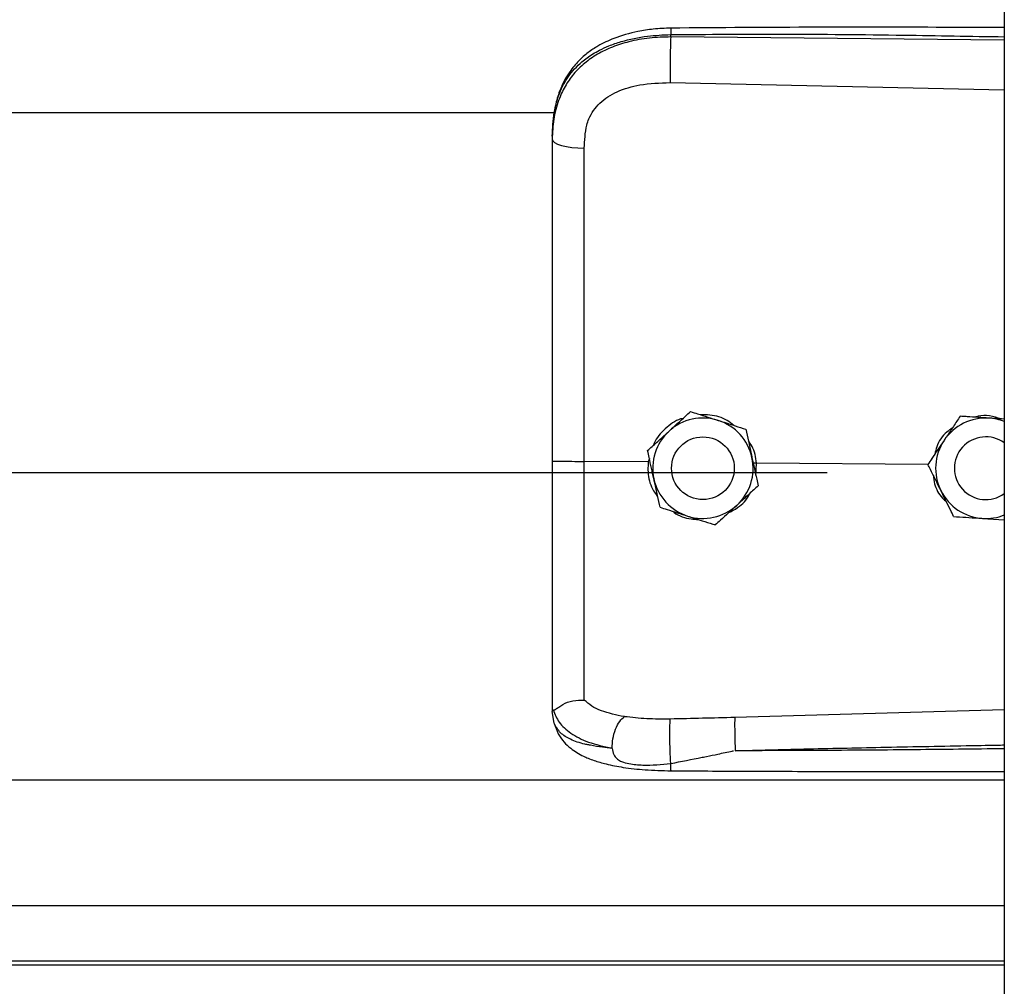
# Model space of a CAD drawing. Header units: inches. Extents: x 170 to 284, y 215 to 248.
# Tile 52 of 202: x 181.702 to 181.869, y 223.807 to 223.972. Entities that reach past the tile are written whole.
import ezdxf

# ---------------------------------------------------------------- set-up
doc = ezdxf.new("R2010")
doc.units = ezdxf.units.IN
doc.header["$LTSCALE"] = 0.25
doc.header["$MEASUREMENT"] = 0
doc.layers.add('RH BENCH MOUNT', color=7, linetype='Continuous')

msp = doc.modelspace()

# ---------------------------------------------------------------- linework, layer by layer
at = {"layer": 'RH BENCH MOUNT'}
for p, q in [((181.8693542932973, 224.1547841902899), (181.8693542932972, 219.9543346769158)), ((181.8125070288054, 223.9687440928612), (181.8125070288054, 223.969155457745)), ((181.8693542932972, 223.9682073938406), (181.8125070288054, 223.9687440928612)), ((181.8124110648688, 223.9609552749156), (181.8693542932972, 223.9597457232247)), ((177.9135824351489, 223.955880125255), (181.7928031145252, 223.955880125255)), ((181.7923114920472, 223.9518208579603), (181.7923114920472, 223.9513325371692)), ((181.8158819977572, 223.9048889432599), (181.8158819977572, 223.9048872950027)), ((181.8618255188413, 223.9040925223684), (181.8618255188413, 223.9040941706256)), ((181.8628744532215, 223.9040263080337), (181.8618255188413, 223.9040941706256)), ((181.825300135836, 223.9018882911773), (181.825300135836, 223.9018866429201)), ((181.8085742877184, 223.8982329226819), (181.8085742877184, 223.8982312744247)), ((181.8088680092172, 223.896887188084), (181.8086827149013, 223.8962976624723)), ((181.8086827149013, 223.8962976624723), (181.7977691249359, 223.8964021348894)), ((181.8086827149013, 223.8962976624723), (181.8086849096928, 223.896297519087)), ((181.8126422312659, 223.8952303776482), (181.8126422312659, 223.8952295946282)), ((181.8233426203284, 223.8952295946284), (181.8233426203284, 223.8952303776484)), ((181.8271204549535, 223.8961210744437), (181.8265723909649, 223.8960670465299)), ((181.8270233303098, 223.8940036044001), (181.8271204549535, 223.8961210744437)), ((181.8271204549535, 223.8961210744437), (181.8271220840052, 223.896121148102)), ((181.8563541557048, 223.895841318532), (181.8271220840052, 223.896121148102)), ((181.85634017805, 223.8958696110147), (181.85634017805, 223.8958712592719)), ((181.8608539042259, 223.8952303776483), (181.8608539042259, 223.8952295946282)), ((177.8672020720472, 223.8944876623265), (181.8391864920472, 223.8944876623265)), ((181.827410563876, 223.8922316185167), (181.827410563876, 223.8922299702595)), ((181.8656507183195, 223.8866879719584), (181.8693542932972, 223.8864481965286)), ((181.7923114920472, 223.8542794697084), (181.7923114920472, 223.8537506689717)), ((181.7926511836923, 223.851765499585), (181.7923114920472, 223.8537506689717)), ((181.8693542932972, 223.8540740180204), (181.8234186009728, 223.8527422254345)), ((177.8370342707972, 223.8421021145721), (181.8693542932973, 223.8421021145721)), ((177.8370342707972, 223.8207231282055), (181.8693542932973, 223.8207231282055)), ((181.8693542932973, 223.8112378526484), (177.8370342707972, 223.8112378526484)), ((177.8370342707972, 223.8105984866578), (181.8693542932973, 223.8105984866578))]:
    msp.add_line(p, q, dxfattribs=at)
at = {"layer": 'RH BENCH MOUNT', "flags": 128}
msp.add_lwpolyline([(181.7923114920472, 223.9513325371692), (181.7924154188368, 223.9510367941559), (181.7927233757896, 223.9507519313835), (181.7932240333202, 223.950488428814), (181.7938989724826, 223.9502559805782), (181.7947233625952, 223.950063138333), (181.7956668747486, 223.9499169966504), (181.7966947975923, 223.9498229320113), (181.7977693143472, 223.9497844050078)], dxfattribs=at)
at = {"layer": 'RH BENCH MOUNT'}
msp.add_circle((181.8179924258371, 223.8952295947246), 0.005350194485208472, dxfattribs=at)
for centre, radius, start, end in [((181.8179924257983, 223.8952303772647), 0.008560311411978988, 72.3279371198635, 132.3279357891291), ((181.8179924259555, 223.8952303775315), 0.008560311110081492, 12.32793744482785, 72.32793758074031), ((181.8662040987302, 223.8952303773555), 0.008560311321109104, 86.29353550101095, 146.2935346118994), ((181.866204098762, 223.8952303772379), 0.008560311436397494, 68.40767565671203, 86.29353576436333), ((181.8179924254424, 223.8952303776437), 0.00856031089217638, 132.327935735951, 192.3279369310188), ((181.8662040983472, 223.8952303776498), 0.008560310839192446, 146.2935348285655, 206.293536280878), ((181.8662040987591, 223.8952295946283), 0.005350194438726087, 53.92810057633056, 306.0718994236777), ((181.8179924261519, 223.895230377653), 0.008560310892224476, 312.3279357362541, 12.32793693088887), ((181.8179924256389, 223.8952303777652), 0.008560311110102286, 192.3279374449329, 252.3279375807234), ((181.8662040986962, 223.8952303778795), 0.008560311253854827, 206.2935366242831, 266.2935360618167), ((181.8179924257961, 223.8952303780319), 0.008560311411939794, 252.3279371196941, 312.3279357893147), ((181.8662040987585, 223.8952303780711), 0.008560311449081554, 266.2935357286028, 291.5923243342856)]:
    msp.add_arc(centre, radius, start, end, dxfattribs=at)
for points, knots in [([(181.8693542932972, 223.9703305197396), (181.8664551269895, 223.9703452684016), (181.8558271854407, 223.9703993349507), (181.8368836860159, 223.9704360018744), (181.8208404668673, 223.9703118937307), (181.8125256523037, 223.9702475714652)], [0, 0, 0, 0, 0.1530455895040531, 0.5610439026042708, 1, 1, 1, 1]), ([(181.7923114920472, 223.9518208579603), (181.7923742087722, 223.9531773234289), (181.7924926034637, 223.955738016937), (181.7934621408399, 223.959228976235), (181.7947513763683, 223.9616409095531), (181.7961152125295, 223.9633436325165), (181.7971981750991, 223.9643870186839), (181.7982571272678, 223.9652155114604), (181.7992465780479, 223.9658754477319), (181.8004809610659, 223.966570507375), (181.8020749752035, 223.9672962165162), (181.804738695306, 223.9682042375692), (181.8082737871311, 223.9689641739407), (181.8111803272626, 223.969095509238), (181.8125070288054, 223.969155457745)], [0, 0, 0, 0, 0.1307156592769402, 0.2467609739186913, 0.3577928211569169, 0.4170971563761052, 0.4791482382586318, 0.5177152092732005, 0.5590896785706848, 0.6032945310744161, 0.663348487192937, 0.7353692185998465, 0.8792082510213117, 1, 1, 1, 1]), ([(181.8125070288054, 223.9687440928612), (181.8112911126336, 223.9687108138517), (181.8088593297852, 223.9686442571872), (181.8055185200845, 223.9680224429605), (181.8025607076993, 223.9670802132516), (181.8000181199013, 223.9658625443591), (181.7977866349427, 223.9643171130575), (181.7959149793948, 223.9624759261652), (181.7944340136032, 223.9603456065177), (181.7932584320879, 223.9577764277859), (181.7924656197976, 223.9547245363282), (181.7923628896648, 223.9524636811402), (181.7923114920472, 223.9513325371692)], [0, 0, 0, 0, 0.1111703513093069, 0.2223361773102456, 0.3162781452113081, 0.4102081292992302, 0.5024030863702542, 0.5945790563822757, 0.6845432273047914, 0.7745043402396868, 0.8871807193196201, 0.9999999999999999, 0.9999999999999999, 0.9999999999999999, 0.9999999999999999]), ([(181.8125256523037, 223.9702475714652), (181.81152699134, 223.97020903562), (181.8096352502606, 223.9701360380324), (181.8063261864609, 223.9696076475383), (181.8030986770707, 223.9687136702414), (181.8003518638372, 223.9674094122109), (181.7983660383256, 223.9660867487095), (181.7967248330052, 223.9646412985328), (181.7954096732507, 223.9630530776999), (181.7943344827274, 223.9613004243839), (181.7934771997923, 223.9593906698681), (181.7927323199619, 223.9568720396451), (181.7925169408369, 223.9549343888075), (181.7923979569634, 223.9538639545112)], [0, 0, 0, 0, 0.0977474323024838, 0.1851607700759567, 0.330612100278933, 0.436467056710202, 0.5083182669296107, 0.5850061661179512, 0.6719760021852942, 0.7307948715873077, 0.8036787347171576, 0.8915444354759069, 1, 1, 1, 1]), ([(181.8125070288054, 223.9687440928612), (181.8124853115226, 223.9681682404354), (181.8124401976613, 223.9669720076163), (181.812399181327, 223.964746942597), (181.8123859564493, 223.9625695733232), (181.8124029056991, 223.9614798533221), (181.8124110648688, 223.9609552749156)], [0, 0, 0, 0, 0.2406941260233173, 0.4999999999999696, 0.7593058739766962, 1, 1, 1, 1]), ([(181.8125258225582, 223.9702316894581), (181.8125246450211, 223.9702357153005), (181.8125206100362, 223.9702495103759), (181.8125153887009, 223.9701345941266), (181.8125087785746, 223.9698418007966), (181.8125077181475, 223.9694258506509), (181.8125070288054, 223.969155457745)], [0, 0, 0, 0, 0.09787641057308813, 0.3353863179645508, 0.5679606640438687, 1, 1, 1, 1]), ([(181.8125070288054, 223.969155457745), (181.8188128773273, 223.9691947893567), (181.8320518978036, 223.9692773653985), (181.8510015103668, 223.9690961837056), (181.8636420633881, 223.9688751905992), (181.8693542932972, 223.9687753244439)], [0, 0, 0, 0, 0.3326703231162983, 0.6984356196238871, 1, 1, 1, 1]), ([(181.7981949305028, 223.9537177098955), (181.7981949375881, 223.9537177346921), (181.7982974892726, 223.9540766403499), (181.7987926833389, 223.9554828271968), (181.8003287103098, 223.9576855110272), (181.8033957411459, 223.9595887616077), (181.8075119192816, 223.9608004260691), (181.8106646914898, 223.960900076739), (181.8124110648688, 223.9609552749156)], [0, 0, 0, 0, 4.497367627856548e-06, 0.06509473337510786, 0.261670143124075, 0.475310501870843, 0.7093656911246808, 1, 1, 1, 1]), ([(181.7977693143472, 223.9497844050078), (181.7978392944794, 223.9511090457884), (181.7979092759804, 223.9524337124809), (181.7981949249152, 223.9537176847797), (181.7981949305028, 223.9537177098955)], [0, 0, 0, 0, 0.9999804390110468, 0.9999999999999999, 0.9999999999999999, 0.9999999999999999, 0.9999999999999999]), ([(181.7923114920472, 223.9513325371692), (181.7923114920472, 223.9477023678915), (181.7923114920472, 223.9404314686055), (181.7923114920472, 223.9293507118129), (181.7923114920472, 223.9181681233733), (181.7923114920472, 223.9071994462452), (181.7923114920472, 223.8999516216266), (181.7923114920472, 223.8964718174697)], [0, 0, 0, 0, 0.2027568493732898, 0.4061035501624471, 0.6088604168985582, 0.8122072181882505, 1, 1, 1, 1]), ([(181.7977691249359, 223.8964021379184), (181.7977691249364, 223.8964021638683), (181.7977691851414, 223.8997884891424), (181.7977692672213, 223.9068352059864), (181.7977693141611, 223.9175084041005), (181.7977693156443, 223.9283844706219), (181.7977693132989, 223.9391718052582), (181.7977693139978, 223.9462468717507), (181.7977693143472, 223.9497844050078)], [0, 0, 0, 0, 1.439079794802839e-06, 0.1877923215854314, 0.3908439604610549, 0.59389561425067, 0.7969478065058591, 1, 1, 1, 1]), ([(181.8146027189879, 223.9037238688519), (181.8144675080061, 223.9036937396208), (181.8133157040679, 223.9034370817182), (181.8115584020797, 223.9019782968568), (181.8099396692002, 223.9003686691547), (181.8096118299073, 223.899260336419), (181.809578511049, 223.8991476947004)], [0, 0, 0, 0, 0.05931474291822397, 0.5052766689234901, 0.9497204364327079, 1, 1, 1, 1]), ([(181.8122281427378, 223.9015611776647), (181.8131686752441, 223.9024178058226), (181.8144230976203, 223.9035603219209), (181.815590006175, 223.9046230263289), (181.8158819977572, 223.9048889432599)], [0, 0, 0, 0, 0.7497733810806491, 1, 1, 1, 1]), ([(181.8122281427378, 223.9015590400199), (181.8131686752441, 223.9024157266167), (181.8144230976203, 223.9035583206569), (181.815590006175, 223.9046213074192), (181.8158819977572, 223.9048872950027)], [0, 0, 0, 0, 0.7497733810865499, 1, 1, 1, 1]), ([(181.8158819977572, 223.9048889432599), (181.8162797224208, 223.9047622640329), (181.8177845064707, 223.9042829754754), (181.8194014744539, 223.9037678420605), (181.8205910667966, 223.9033888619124)], [0, 0, 0, 0, 0.264306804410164, 0.9999999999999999, 0.9999999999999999, 0.9999999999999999, 0.9999999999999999]), ([(181.8158819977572, 223.9048872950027), (181.8162797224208, 223.9047605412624), (181.8177845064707, 223.9042809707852), (181.8194014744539, 223.9037657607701), (181.8205910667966, 223.9033867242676)], [0, 0, 0, 0, 0.2643068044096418, 1, 1, 1, 1]), ([(181.8232525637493, 223.9025407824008), (181.8228958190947, 223.9028308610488), (181.8217322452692, 223.9037769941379), (181.8196806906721, 223.9043444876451), (181.8181111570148, 223.9043482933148), (181.8175752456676, 223.9043495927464)], [0, 0, 0, 0, 0.2255168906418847, 0.7355556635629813, 1, 1, 1, 1]), ([(181.8205910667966, 223.9033888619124), (181.8207773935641, 223.9033294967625), (181.822234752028, 223.9028651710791), (181.823832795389, 223.9023559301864), (181.8251571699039, 223.9019338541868), (181.825300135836, 223.9018882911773)], [0, 0, 0, 0, 0.1156468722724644, 0.90453427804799, 1, 1, 1, 1]), ([(181.8205910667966, 223.9033867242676), (181.8207773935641, 223.903327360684), (181.8222347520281, 223.9028630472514), (181.823832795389, 223.9023540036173), (181.8251571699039, 223.9019321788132), (181.825300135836, 223.9018866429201)], [0, 0, 0, 0, 0.1156468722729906, 0.9045342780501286, 1, 1, 1, 1]), ([(181.8618255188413, 223.9040941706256), (181.8614457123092, 223.90352487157), (181.8606771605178, 223.9023728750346), (181.8597409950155, 223.9009695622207), (181.8592050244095, 223.9001661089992), (181.8590828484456, 223.8999829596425)], [0, 0, 0, 0, 0.4299704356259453, 0.8700602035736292, 0.9999999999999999, 0.9999999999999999, 0.9999999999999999, 0.9999999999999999]), ([(181.8618255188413, 223.9040925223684), (181.8614457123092, 223.9035231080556), (181.8606771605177, 223.9023708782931), (181.8597409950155, 223.9009674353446), (181.8592050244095, 223.9001639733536), (181.8590828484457, 223.8999808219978)], [0, 0, 0, 0, 0.429970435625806, 0.8700602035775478, 0.9999999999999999, 0.9999999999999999, 0.9999999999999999, 0.9999999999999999]), ([(181.8667574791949, 223.9037727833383), (181.8654879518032, 223.9038550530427), (181.8637947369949, 223.9039647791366), (181.862219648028, 223.904066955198), (181.8618255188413, 223.9040925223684)], [0, 0, 0, 0, 0.749773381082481, 1, 1, 1, 1]), ([(181.8688290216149, 223.9036406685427), (181.8681680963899, 223.9038407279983), (181.8668977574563, 223.9042252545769), (181.8653345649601, 223.90425012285), (181.864554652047, 223.9039880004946), (181.8643788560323, 223.9039289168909)], [0, 0, 0, 0, 0.4565421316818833, 0.8775020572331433, 0.9999999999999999, 0.9999999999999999, 0.9999999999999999, 0.9999999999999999]), ([(181.8693542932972, 223.9036046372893), (181.8687113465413, 223.9036462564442), (181.8678525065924, 223.9037018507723), (181.866977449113, 223.9037585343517), (181.8667574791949, 223.9037727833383)], [0, 0, 0, 0, 0.7486223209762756, 1, 1, 1, 1]), ([(181.825300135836, 223.9018882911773), (181.8254462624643, 223.9012197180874), (181.8257419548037, 223.8998668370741), (181.8261021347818, 223.8982188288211), (181.8263083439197, 223.8972752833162), (181.826355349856, 223.8970601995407)], [0, 0, 0, 0, 0.4299704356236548, 0.870060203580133, 0.9999999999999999, 0.9999999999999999, 0.9999999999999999, 0.9999999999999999]), ([(181.825300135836, 223.9018866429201), (181.8254462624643, 223.901217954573), (181.8257419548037, 223.8998648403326), (181.8261021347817, 223.898216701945), (181.8263083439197, 223.8972731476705), (181.826355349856, 223.897058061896)], [0, 0, 0, 0, 0.4299704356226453, 0.8700602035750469, 0.9999999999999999, 0.9999999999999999, 0.9999999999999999, 0.9999999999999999]), ([(181.8604834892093, 223.9020825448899), (181.8601639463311, 223.9018645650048), (181.8590105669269, 223.9010777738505), (181.8579171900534, 223.8994771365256), (181.8576193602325, 223.8980724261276), (181.8575312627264, 223.8976569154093)], [0, 0, 0, 0, 0.2125142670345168, 0.7670631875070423, 1, 1, 1, 1]), ([(181.8085742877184, 223.8982329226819), (181.8090802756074, 223.8986938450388), (181.8101041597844, 223.8996265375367), (181.8113513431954, 223.9007625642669), (181.812065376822, 223.9014129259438), (181.8122281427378, 223.9015611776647)], [0, 0, 0, 0, 0.4299704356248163, 0.870060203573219, 0.9999999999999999, 0.9999999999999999, 0.9999999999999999, 0.9999999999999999]), ([(181.8085742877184, 223.8982312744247), (181.8090802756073, 223.8986920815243), (181.8101041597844, 223.8996245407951), (181.8113513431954, 223.9007604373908), (181.812065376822, 223.9014107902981), (181.8122281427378, 223.9015590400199)], [0, 0, 0, 0, 0.4299704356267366, 0.8700602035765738, 1, 1, 1, 1]), ([(181.8590828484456, 223.8999829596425), (181.8583768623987, 223.8989246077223), (181.8574352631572, 223.8975130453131), (181.8565593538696, 223.8961998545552), (181.85634017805, 223.8958712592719)], [0, 0, 0, 0, 0.7497733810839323, 1, 1, 1, 1]), ([(181.8590828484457, 223.8999808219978), (181.8583768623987, 223.8989225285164), (181.8574352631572, 223.8975110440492), (181.8565593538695, 223.8961981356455), (181.85634017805, 223.8958696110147)], [0, 0, 0, 0, 0.7497733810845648, 1, 1, 1, 1]), ([(181.8096295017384, 223.8934026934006), (181.809357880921, 223.894645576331), (181.8089956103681, 223.896303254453), (181.8086586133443, 223.8978453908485), (181.8085742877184, 223.8982312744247)], [0, 0, 0, 0, 0.7497733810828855, 0.9999999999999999, 0.9999999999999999, 0.9999999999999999, 0.9999999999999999]), ([(181.8271220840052, 223.896121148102), (181.8271220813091, 223.8961211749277), (181.8270240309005, 223.897096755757), (181.8267639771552, 223.8984889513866), (181.8259594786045, 223.8995783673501), (181.8257400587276, 223.8998754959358)], [0, 0, 0, 0, 1.999769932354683e-05, 0.7272642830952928, 1, 1, 1, 1]), ([(181.826355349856, 223.8970601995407), (181.8266269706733, 223.8958173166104), (181.8269892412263, 223.8941596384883), (181.8273262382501, 223.8926175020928), (181.827410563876, 223.8922316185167)], [0, 0, 0, 0, 0.7497733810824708, 1, 1, 1, 1]), ([(181.826355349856, 223.897058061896), (181.8266269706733, 223.8958152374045), (181.8269892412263, 223.8941576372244), (181.8273262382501, 223.8926157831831), (181.827410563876, 223.8922299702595)], [0, 0, 0, 0, 0.7497733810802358, 1, 1, 1, 1]), ([(181.7923114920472, 223.8964718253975), (181.7923114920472, 223.8934345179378), (181.7923114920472, 223.8872590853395), (181.7923114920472, 223.8784721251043), (181.7923114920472, 223.870305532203), (181.7923114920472, 223.8637254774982), (181.7923114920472, 223.8583407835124), (181.7923114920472, 223.8556402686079), (181.7923114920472, 223.8542794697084)], [0, 0, 0, 0, 0.1870908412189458, 0.3803918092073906, 0.5558755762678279, 0.7364481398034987, 0.8671952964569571, 1, 1, 1, 1]), ([(181.797769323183, 223.8557115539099), (181.7977693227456, 223.8559742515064), (181.7977693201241, 223.8575487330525), (181.7977693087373, 223.8609801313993), (181.7977692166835, 223.8665814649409), (181.7977689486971, 223.8730212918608), (181.797768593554, 223.880247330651), (181.7977683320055, 223.8881221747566), (181.79776836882, 223.8936501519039), (181.7977684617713, 223.8964021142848), (181.7977684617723, 223.8964021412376)], [0, 0, 0, 0, 0.03155846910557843, 0.1891461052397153, 0.3467338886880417, 0.50432776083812, 0.6619226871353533, 0.8309600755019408, 0.9999983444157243, 1, 1, 1, 1]), ([(181.8086849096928, 223.896297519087), (181.8086511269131, 223.8958436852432), (181.8085443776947, 223.8944096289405), (181.8089610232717, 223.8922471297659), (181.8099124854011, 223.8908907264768), (181.8102988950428, 223.8903398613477)], [0, 0, 0, 0, 0.2156616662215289, 0.6814629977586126, 1, 1, 1, 1]), ([(181.858529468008, 223.8914384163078), (181.8584428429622, 223.8916137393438), (181.857765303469, 223.8929850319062), (181.8570223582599, 223.8944887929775), (181.8564066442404, 223.8957350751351), (181.85634017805, 223.8958696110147)], [0, 0, 0, 0, 0.1156468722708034, 0.9045342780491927, 1, 1, 1, 1]), ([(181.8106847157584, 223.8885746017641), (181.8105385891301, 223.8892431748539), (181.8102428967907, 223.8905960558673), (181.8098827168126, 223.8922440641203), (181.8096765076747, 223.8931876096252), (181.8096295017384, 223.8934026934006)], [0, 0, 0, 0, 0.4299704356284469, 0.8700602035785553, 0.9999999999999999, 0.9999999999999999, 0.9999999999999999, 0.9999999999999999]), ([(181.8572761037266, 223.8939752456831), (181.8573246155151, 223.8935133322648), (181.8574712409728, 223.8921172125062), (181.858316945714, 223.8905206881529), (181.8592510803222, 223.8897122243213), (181.8594805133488, 223.8895136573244)], [0, 0, 0, 0, 0.2716700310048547, 0.8211147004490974, 0.9999999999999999, 0.9999999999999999, 0.9999999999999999, 0.9999999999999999]), ([(181.827410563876, 223.8922299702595), (181.826904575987, 223.8917690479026), (181.8258806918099, 223.8908363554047), (181.824633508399, 223.8897003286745), (181.8239194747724, 223.8890499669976), (181.8237567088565, 223.8889017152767)], [0, 0, 0, 0, 0.4299704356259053, 0.8700602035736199, 0.9999999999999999, 0.9999999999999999, 0.9999999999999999, 0.9999999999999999]), ([(181.8223996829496, 223.8876657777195), (181.8229083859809, 223.8879278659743), (181.8243146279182, 223.8886523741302), (181.8255551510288, 223.8898837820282), (181.8259344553, 223.890863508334), (181.8259475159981, 223.8908972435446)], [0, 0, 0, 0, 0.3536960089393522, 0.9777456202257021, 1, 1, 1, 1]), ([(181.8607187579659, 223.8870077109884), (181.8605338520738, 223.8873819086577), (181.8598342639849, 223.8887976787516), (181.859082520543, 223.8903191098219), (181.858529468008, 223.8914384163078)], [0, 0, 0, 0, 0.2643068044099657, 1, 1, 1, 1]), ([(181.8106847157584, 223.8885746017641), (181.811082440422, 223.8884478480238), (181.8125872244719, 223.8879682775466), (181.8142041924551, 223.8874530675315), (181.8153937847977, 223.887074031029)], [0, 0, 0, 0, 0.2643068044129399, 1, 1, 1, 1]), ([(181.8237567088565, 223.8889017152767), (181.8228161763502, 223.8880450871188), (181.821561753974, 223.8869025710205), (181.8203948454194, 223.8858398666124), (181.8201028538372, 223.8855739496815)], [0, 0, 0, 0, 0.749773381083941, 0.9999999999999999, 0.9999999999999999, 0.9999999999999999, 0.9999999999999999]), ([(181.812843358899, 223.8878867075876), (181.8129227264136, 223.8878200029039), (181.8137957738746, 223.8870862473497), (181.8153659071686, 223.8866071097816), (181.8168004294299, 223.8865226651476), (181.8171980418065, 223.8864992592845)], [0, 0, 0, 0, 0.0674096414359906, 0.7415101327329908, 1, 1, 1, 1]), ([(181.8153937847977, 223.887074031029), (181.8155801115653, 223.8870146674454), (181.8170374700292, 223.8865503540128), (181.8186355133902, 223.8860413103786), (181.8199598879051, 223.8856194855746), (181.8201028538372, 223.8855739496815)], [0, 0, 0, 0, 0.1156468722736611, 0.9045342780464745, 0.9999999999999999, 0.9999999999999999, 0.9999999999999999, 0.9999999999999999]), ([(181.8607187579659, 223.8870077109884), (181.8614017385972, 223.8869634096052), (181.862783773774, 223.886873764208), (181.8644672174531, 223.8867646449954), (181.8654310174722, 223.8867022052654), (181.8656507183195, 223.8866879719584)], [0, 0, 0, 0, 0.4299704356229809, 0.8700602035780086, 1, 1, 1, 1]), ([(181.7925085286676, 223.8540291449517), (181.7925576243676, 223.854020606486), (181.7926584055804, 223.854003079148), (181.7929500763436, 223.8541893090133), (181.7934154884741, 223.85452015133), (181.794291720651, 223.8551002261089), (181.7957709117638, 223.8557183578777), (181.7971117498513, 223.8557144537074), (181.7977692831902, 223.8557125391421)], [0, 0, 0, 0, 0.1136768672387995, 0.2333502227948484, 0.3620694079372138, 0.5019163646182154, 0.7557448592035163, 1, 1, 1, 1]), ([(181.804603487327, 223.8528875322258), (181.8032299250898, 223.8531753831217), (181.8011455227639, 223.8536122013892), (181.7989697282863, 223.8546529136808), (181.7981707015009, 223.8553582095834), (181.7977692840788, 223.8557125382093)], [0, 0, 0, 0, 0.4901989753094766, 0.743884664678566, 1, 1, 1, 1]), ([(181.7923114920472, 223.8542794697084), (181.7923114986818, 223.8542781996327), (181.7923115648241, 223.8542655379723), (181.7923187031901, 223.8541613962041), (181.7924171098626, 223.854083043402), (181.7925048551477, 223.8540131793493)], [0, 0, 0, 0, 0.01193493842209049, 0.1189819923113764, 1, 1, 1, 1]), ([(181.7925043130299, 223.8540289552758), (181.7927799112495, 223.8533069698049), (181.7933459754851, 223.8518240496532), (181.7953988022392, 223.8499907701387), (181.7983870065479, 223.8484327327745), (181.8011140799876, 223.8478095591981), (181.8025139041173, 223.8474896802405)], [0, 0, 0, 0, 0.2305257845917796, 0.4734878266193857, 0.7297379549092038, 1, 1, 1, 1]), ([(181.8025128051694, 223.8474879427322), (181.8019665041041, 223.8475450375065), (181.8006615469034, 223.8476814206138), (181.7992627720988, 223.8479095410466), (181.798307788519, 223.8481034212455), (181.7970744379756, 223.848381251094), (181.7953880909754, 223.8489474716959), (181.793568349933, 223.8500729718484), (181.7929628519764, 223.8511903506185), (181.7926511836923, 223.851765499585)], [0, 0, 0, 0, 0.1091879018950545, 0.2608187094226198, 0.3077983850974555, 0.3355235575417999, 0.5627886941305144, 0.7749539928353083, 0.9999999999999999, 0.9999999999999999, 0.9999999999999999, 0.9999999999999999]), ([(181.7926681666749, 223.8517194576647), (181.7928570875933, 223.8511325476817), (181.7932118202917, 223.8500305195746), (181.7942249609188, 223.8486120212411), (181.7953540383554, 223.8475360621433), (181.7965012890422, 223.8467392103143), (181.7975484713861, 223.8461827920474), (181.7984913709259, 223.8457706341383), (181.7997368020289, 223.8453042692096), (181.8016817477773, 223.8447437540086), (181.8045607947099, 223.8441822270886), (181.8082944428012, 223.8437599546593), (181.8110757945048, 223.8436925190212), (181.8125639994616, 223.8436564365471)], [0, 0, 0, 0, 0.098431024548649, 0.1848217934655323, 0.2573083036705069, 0.3158871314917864, 0.3722739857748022, 0.4121400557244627, 0.4615923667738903, 0.5575876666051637, 0.6828759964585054, 0.8303179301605, 1, 1, 1, 1]), ([(181.8025139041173, 223.8474896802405), (181.8025388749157, 223.8480199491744), (181.8025907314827, 223.8491211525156), (181.8030666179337, 223.8507829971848), (181.8037706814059, 223.8521692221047), (181.8043328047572, 223.8526540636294), (181.804603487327, 223.8528875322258)], [0, 0, 0, 0, 0.2407679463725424, 0.5000000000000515, 0.7592320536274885, 1, 1, 1, 1]), ([(181.812432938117, 223.8524800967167), (181.8110808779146, 223.8524728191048), (181.8083788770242, 223.8524582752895), (181.8058722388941, 223.8527427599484), (181.8046199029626, 223.8528848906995)], [0, 0, 0, 0, 0.5003922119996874, 1, 1, 1, 1]), ([(181.8125183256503, 223.8449096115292), (181.8125023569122, 223.8451501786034), (181.8124686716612, 223.8456576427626), (181.8124238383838, 223.8466677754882), (181.8123867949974, 223.8478552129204), (181.8123639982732, 223.8491271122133), (181.8123588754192, 223.8503305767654), (181.8123712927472, 223.8513264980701), (181.8123963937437, 223.8520658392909), (181.8124211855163, 223.8523468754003), (181.8124329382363, 223.8524801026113)], [0, 0, 0, 0, 0.1098512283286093, 0.2317256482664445, 0.3631776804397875, 0.500000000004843, 0.63682231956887, 0.7682743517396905, 0.8901487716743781, 1, 1, 1, 1]), ([(181.8234186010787, 223.8527422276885), (181.8215873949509, 223.8526942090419), (181.8179248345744, 223.8525981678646), (181.8142636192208, 223.8525194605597), (181.8124329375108, 223.8524801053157)], [0, 0, 0, 0, 0.4999797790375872, 1, 1, 1, 1]), ([(181.8234184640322, 223.8527422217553), (181.8234109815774, 223.8525033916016), (181.8233994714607, 223.8521360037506), (181.8234007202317, 223.8512741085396), (181.8234081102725, 223.8504993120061), (181.8234225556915, 223.8496388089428), (181.8234482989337, 223.8484793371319), (181.8234759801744, 223.8476359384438), (181.8234939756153, 223.8470876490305)], [0, 0, 0, 0, 0.2394508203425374, 0.3683426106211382, 0.4999696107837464, 0.6316010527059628, 0.7605056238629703, 0.9999999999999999, 0.9999999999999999, 0.9999999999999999, 0.9999999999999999]), ([(181.8234941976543, 223.8470852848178), (181.8273942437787, 223.8471845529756), (181.8356643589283, 223.8473950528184), (181.8487762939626, 223.8476772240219), (181.8597241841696, 223.8478897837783), (181.8667403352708, 223.8480178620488), (181.8689153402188, 223.8480558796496), (181.8693542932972, 223.8480635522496)], [0, 0, 0, 0, 0.2551597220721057, 0.541070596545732, 0.8577348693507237, 0.9712884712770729, 1, 1, 1, 1]), ([(181.8025130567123, 223.8474847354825), (181.8025875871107, 223.8471144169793), (181.8026914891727, 223.8465981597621), (181.8030632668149, 223.8460007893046), (181.803483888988, 223.8455678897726), (181.8042876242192, 223.8451233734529), (181.8057649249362, 223.84476182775), (181.8085257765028, 223.844521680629), (181.8109225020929, 223.8447545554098), (181.8125183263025, 223.8449096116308)], [0, 0, 0, 0, 0.100126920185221, 0.1395859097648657, 0.1897135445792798, 0.2582342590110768, 0.3697357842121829, 0.5803479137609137, 1, 1, 1, 1]), ([(181.8125183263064, 223.8449096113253), (181.8142977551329, 223.845256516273), (181.8160853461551, 223.8456050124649), (181.817903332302, 223.845972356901), (181.8179743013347, 223.8459866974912), (181.8182093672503, 223.8460341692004), (181.8190775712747, 223.8462106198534), (181.8207179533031, 223.8465257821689), (181.8222505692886, 223.8468891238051), (181.8231496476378, 223.8470490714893), (181.8232267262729, 223.8470627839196)], [0, 0, 0, 0, 0.5022751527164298, 0.5045790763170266, 0.5086566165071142, 0.5221306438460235, 0.5703313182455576, 0.7514263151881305, 0.9786895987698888, 1, 1, 1, 1]), ([(181.8693542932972, 223.8474184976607), (181.866756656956, 223.8473865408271), (181.8616906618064, 223.8473242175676), (181.8541265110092, 223.8472433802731), (181.8464742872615, 223.8471741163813), (181.8387162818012, 223.8471225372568), (181.8309937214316, 223.8470894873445), (181.825956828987, 223.8470866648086), (181.8234941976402, 223.8470852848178)], [0, 0, 0, 0, 0.169941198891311, 0.331424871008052, 0.4948424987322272, 0.6705311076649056, 0.838916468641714, 1, 1, 1, 1]), ([(181.8125640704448, 223.8436783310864), (181.81256337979, 223.8436714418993), (181.8125568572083, 223.8436063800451), (181.8125459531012, 223.8437960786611), (181.8125318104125, 223.8441229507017), (181.8125231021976, 223.8445555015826), (181.8125191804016, 223.8448462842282), (181.8125183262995, 223.8449096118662)], [0, 0, 0, 0, 0.03436729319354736, 0.324566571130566, 0.6210149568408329, 0.9174633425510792, 1, 1, 1, 1]), ([(181.8125639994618, 223.843656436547), (181.8167591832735, 223.8436348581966), (181.8257341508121, 223.8435886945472), (181.8400765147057, 223.8435471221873), (181.854811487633, 223.8435229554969), (181.864766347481, 223.8435194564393), (181.8693542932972, 223.8435178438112)], [0, 0, 0, 0, 0.2216322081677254, 0.4741489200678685, 0.7576483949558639, 1, 1, 1, 1])]:
    msp.add_open_spline(points, degree=3, knots=knots, dxfattribs=at)
msp.add_open_spline([(181.792311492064, 223.896471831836), (181.7923926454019, 223.8964628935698), (181.7925549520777, 223.8964450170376), (181.7938077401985, 223.8964222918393), (181.7956052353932, 223.8964060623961), (181.7970473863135, 223.8964034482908), (181.7977684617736, 223.8964021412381)], degree=3, dxfattribs=at)

doc.saveas('drawing.dxf')
